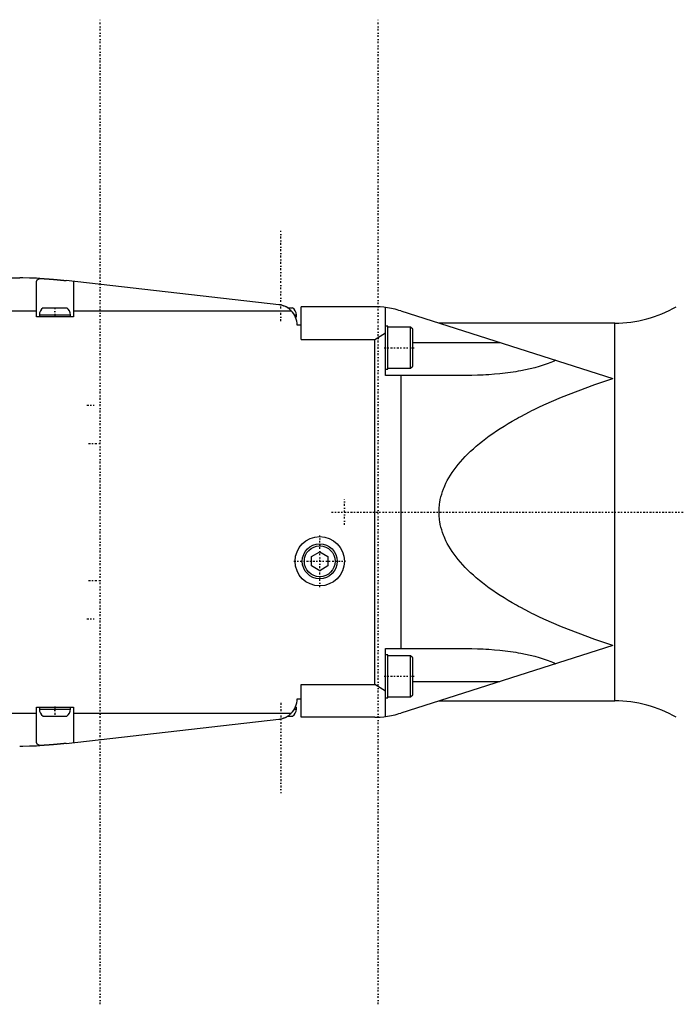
# Model space of a CAD drawing. Extents: x -584 to 223, y -128 to 128.
# Tile 3 of 4: x -344 to -184, y -120 to 120. Entities that reach past the tile are written whole.
import ezdxf

# ---------------------------------------------------------------- set-up
doc = ezdxf.new("R2010")
doc.units = 0
doc.linetypes.add('CENTER', pattern=[1.5, 0.45, -0.5, 0.05, -0.5])
doc.layers.add('AM_0', color=7, linetype='CONTINUOUS')
doc.layers.add('AM_7', color=7, linetype='CENTER')

msp = doc.modelspace()

# ---------------------------------------------------------------- linework, layer by layer
at = {"layer": 'AM_0', "color": 7, "linetype": 'CONTINUOUS'}
for p, q in [((-390.9, 57), (-343.6, 57)), ((-339.5, 47.5), (-339.5, 55.93)), ((-280.44, 50.47), (-332.31, 56.36)), ((-330.5, 55.93), (-330.5, 47.5)), ((-389.56, 49), (-339.5, 49)), ((-338.8, 48), (-338.8, 47.5)), ((-338.8, 48), (-331.2, 48)), ((-337.85, 49.7), (-332.15, 49.7)), ((-331.2, 47.5), (-331.2, 48)), ((-330.5, 49), (-277.43, 49)), ((-278.29, 49.7), (-277.15, 49.7)), ((-276.67, 48), (-276.2, 48)), ((-276.2, 47.5), (-276.2, 48)), ((-275, 42), (-275, 50)), ((-257.1, 50), (-275, 50)), ((-254.45, 33.28), (-254.45, 49.82)), ((-250.76, 48.97), (-199.12, 32.53)), ((-330.5, 47.5), (-339.5, 47.5)), ((-276.42, 47.5), (-276.2, 47.5)), ((-198.6, 46), (-241.44, 46)), ((-198.6, -46), (-198.6, 46)), ((-275, 45.5), (-276, 45.5)), ((-257.1, 42), (-254.45, 43.67)), ((-253.95, 45.25), (-254.45, 45.25)), ((-253.95, 34.75), (-253.95, 45.25)), ((-248.35, 45), (-253.95, 45)), ((-247.85, 44.5), (-248.35, 45)), ((-248.35, 35), (-248.35, 45)), ((-247.85, 35.5), (-247.85, 44.5)), ((-275, 42), (-257.1, 42)), ((-257.1, -42), (-257.1, 42)), ((-247.85, 41.28), (-226.61, 41.28)), ((-254.45, 34.75), (-253.95, 34.75)), ((-253.95, 35), (-248.35, 35)), ((-248.35, 35), (-247.85, 35.5)), ((-234.18, 33.28), (-254.45, 33.28)), ((-250.76, 33.28), (-250.76, -33.28)), ((-272.5, -10.85), (-270.5, -9.69)), ((-272.5, -13.15), (-272.5, -10.85)), ((-270.5, -9.69), (-268.5, -10.85)), ((-268.5, -10.85), (-268.5, -13.15)), ((-270.5, -14.31), (-272.5, -13.15)), ((-268.5, -13.15), (-270.5, -14.31)), ((-254.45, -49.82), (-254.45, -33.28)), ((-254.45, -33.28), (-234.18, -33.28)), ((-199.12, -32.53), (-250.76, -48.97)), ((-253.95, -34.75), (-254.45, -34.75)), ((-253.95, -45.25), (-253.95, -34.75)), ((-248.35, -35), (-253.95, -35)), ((-247.85, -35.5), (-248.35, -35)), ((-248.35, -45), (-248.35, -35)), ((-247.85, -44.5), (-247.85, -35.5)), ((-275, -50), (-275, -42)), ((-275, -42), (-257.1, -42)), ((-254.45, -43.67), (-257.1, -42)), ((-247.85, -41.28), (-226.61, -41.28)), ((-276, -45.5), (-275, -45.5)), ((-254.45, -45.25), (-253.95, -45.25)), ((-253.95, -45), (-248.35, -45)), ((-248.35, -45), (-247.85, -44.5)), ((-339.5, -55.93), (-339.5, -47.5)), ((-339.5, -47.5), (-330.5, -47.5)), ((-338.8, -47.5), (-338.8, -48)), ((-331.2, -48), (-331.2, -47.5)), ((-330.5, -47.5), (-330.5, -55.93)), ((-276.42, -47.5), (-276.2, -47.5)), ((-276.2, -48), (-276.2, -47.5)), ((-241.44, -46), (-198.6, -46)), ((-389.56, -49), (-339.5, -49)), ((-338.8, -48), (-331.2, -48)), ((-337.85, -49.7), (-332.15, -49.7)), ((-330.5, -49), (-277.43, -49)), ((-278.29, -49.7), (-277.15, -49.7)), ((-276.67, -48), (-276.2, -48)), ((-257.1, -50), (-275, -50)), ((-332.31, -56.36), (-280.44, -50.47))]:
    msp.add_line(p, q, dxfattribs=at)
for points in [[(-338.67, 56.88, 0), (-339.51, 56.92, 0), (-341.19, 56.97, 0), (-342.81, 57, 0), (-343.6, 57, 0)], [(-339.5, 55.93, 0), (-339.5, 55.97, 0), (-339.49, 56.05, 0), (-339.49, 56.13, 0), (-339.48, 56.16, 0), (-339.47, 56.2, 0), (-339.45, 56.27, 0), (-339.43, 56.33, 0), (-339.4, 56.4, 0), (-339.37, 56.45, 0), (-339.33, 56.51, 0), (-339.31, 56.53, 0), (-339.28, 56.56, 0), (-339.23, 56.61, 0), (-339.18, 56.66, 0), (-339.11, 56.7, 0), (-339.04, 56.74, 0), (-338.97, 56.78, 0), (-338.93, 56.79, 0), (-338.89, 56.81, 0), (-338.8, 56.84, 0), (-338.71, 56.87, 0), (-338.67, 56.88, 0)], [(-338.67, 56.88, 0), (-338.65, 56.88, 0), (-338.61, 56.88, 0), (-338.57, 56.87, 0), (-338.55, 56.87, 0), (-338.53, 56.87, 0), (-338.49, 56.87, 0), (-338.44, 56.87, 0), (-338.4, 56.86, 0), (-338.36, 56.86, 0), (-338.31, 56.86, 0), (-338.29, 56.86, 0), (-338.27, 56.86, 0), (-338.23, 56.86, 0), (-338.18, 56.85, 0), (-338.14, 56.85, 0), (-338.09, 56.85, 0), (-338.04, 56.85, 0), (-338.02, 56.84, 0), (-337.99, 56.84, 0), (-337.95, 56.84, 0), (-337.9, 56.84, 0), (-337.87, 56.84, 0), (-337.85, 56.83, 0), (-337.79, 56.83, 0), (-337.74, 56.83, 0), (-337.72, 56.83, 0), (-337.69, 56.83, 0), (-337.64, 56.82, 0), (-337.58, 56.82, 0), (-337.53, 56.82, 0), (-337.47, 56.81, 0), (-337.41, 56.81, 0), (-337.39, 56.81, 0), (-337.36, 56.81, 0), (-337.3, 56.8, 0), (-337.24, 56.8, 0), (-337.18, 56.79, 0), (-337.12, 56.79, 0), (-337.06, 56.79, 0), (-337.03, 56.78, 0), (-337, 56.78, 0), (-336.94, 56.78, 0), (-336.88, 56.77, 0), (-336.82, 56.77, 0), (-336.76, 56.77, 0), (-336.7, 56.76, 0), (-336.67, 56.76, 0), (-336.63, 56.76, 0), (-336.57, 56.75, 0), (-336.51, 56.75, 0), (-336.44, 56.74, 0), (-336.38, 56.74, 0), (-336.31, 56.73, 0), (-336.28, 56.73, 0), (-336.25, 56.73, 0), (-336.19, 56.72, 0), (-336.12, 56.72, 0), (-336.06, 56.71, 0), (-335.99, 56.71, 0), (-335.92, 56.71, 0), (-335.89, 56.7, 0), (-335.86, 56.7, 0), (-335.79, 56.69, 0), (-335.73, 56.69, 0), (-335.7, 56.69, 0), (-335.66, 56.68, 0), (-335.6, 56.68, 0), (-335.53, 56.67, 0), (-335.5, 56.67, 0), (-335.47, 56.67, 0), (-335.4, 56.66, 0), (-335.34, 56.66, 0), (-335.27, 56.65, 0), (-335.21, 56.65, 0), (-335.14, 56.64, 0), (-335.11, 56.64, 0), (-335.08, 56.64, 0), (-335.01, 56.63, 0), (-334.95, 56.63, 0), (-334.89, 56.62, 0), (-334.82, 56.61, 0), (-334.76, 56.61, 0), (-334.73, 56.61, 0), (-334.69, 56.6, 0), (-334.63, 56.6, 0), (-334.56, 56.59, 0), (-334.5, 56.58, 0), (-334.43, 56.58, 0), (-334.37, 56.57, 0), (-334.34, 56.57, 0), (-334.3, 56.57, 0), (-334.24, 56.56, 0), (-334.17, 56.55, 0), (-334.11, 56.55, 0), (-334.04, 56.54, 0), (-333.98, 56.54, 0), (-333.94, 56.53, 0), (-333.91, 56.53, 0), (-333.85, 56.52, 0), (-333.78, 56.52, 0), (-333.72, 56.51, 0), (-333.65, 56.5, 0), (-333.59, 56.5, 0), (-333.56, 56.49, 0), (-333.52, 56.49, 0), (-333.46, 56.48, 0), (-333.4, 56.48, 0), (-333.37, 56.47, 0), (-333.33, 56.47, 0), (-333.27, 56.47, 0), (-333.21, 56.46, 0), (-333.18, 56.46, 0), (-333.15, 56.45, 0), (-333.09, 56.45, 0), (-333.03, 56.44, 0), (-332.97, 56.43, 0), (-332.91, 56.43, 0), (-332.85, 56.42, 0), (-332.82, 56.42, 0), (-332.79, 56.41, 0), (-332.73, 56.41, 0), (-332.67, 56.4, 0), (-332.62, 56.39, 0), (-332.56, 56.39, 0), (-332.5, 56.38, 0), (-332.48, 56.38, 0), (-332.45, 56.38, 0), (-332.39, 56.37, 0), (-332.34, 56.36, 0), (-332.31, 56.36, 0)], [(-330.52, 56.16, 0), (-330.51, 56.12, 0), (-330.51, 56.05, 0), (-330.5, 55.97, 0), (-330.5, 55.93, 0)], [(-277.43, 49, 0), (-277.5, 49.07, 0), (-277.63, 49.19, 0), (-277.77, 49.32, 0), (-277.84, 49.37, 0), (-277.91, 49.43, 0), (-278.06, 49.54, 0), (-278.21, 49.65, 0), (-278.37, 49.75, 0), (-278.53, 49.85, 0), (-278.7, 49.94, 0), (-278.78, 49.98, 0), (-278.87, 50.02, 0), (-279.05, 50.1, 0), (-279.23, 50.17, 0), (-279.41, 50.24, 0), (-279.59, 50.3, 0), (-279.78, 50.35, 0), (-279.87, 50.37, 0), (-279.97, 50.39, 0), (-280.15, 50.43, 0), (-280.34, 50.46, 0), (-280.44, 50.47, 0)], [(-254.45, 49.82, 0), (-254.9, 49.88, 0), (-255.8, 49.96, 0), (-256.67, 50, 0), (-257.1, 50, 0)], [(-213.04, 36.96, 0), (-213.42, 36.77, 0), (-214.24, 36.41, 0), (-215.12, 36.07, 0), (-215.58, 35.9, 0), (-216.06, 35.74, 0), (-217.05, 35.43, 0), (-218.1, 35.13, 0), (-219.2, 34.86, 0), (-220.34, 34.6, 0), (-221.52, 34.37, 0), (-222.13, 34.26, 0), (-222.75, 34.16, 0), (-224.01, 33.96, 0), (-225.3, 33.8, 0), (-226.62, 33.65, 0), (-227.96, 33.53, 0), (-229.32, 33.43, 0), (-230.01, 33.39, 0), (-230.7, 33.36, 0), (-232.09, 33.31, 0), (-233.48, 33.28, 0), (-234.18, 33.28, 0)], [(-199.12, -32.53, 0), (-203.48, -31.08, 0), (-211.58, -28, 0), (-215.91, -26.11, 0), (-217.09, -25.56, 0), (-218.24, -25, 0), (-218.81, -24.72, 0), (-219.37, -24.43, 0), (-220.47, -23.86, 0), (-221.55, -23.29, 0), (-222.08, -23, 0), (-222.6, -22.71, 0), (-223.62, -22.13, 0), (-224.62, -21.54, 0), (-225.11, -21.24, 0), (-225.59, -20.94, 0), (-226.54, -20.35, 0), (-227.45, -19.74, 0), (-228.34, -19.14, 0), (-229.2, -18.53, 0), (-230.03, -17.91, 0), (-230.44, -17.6, 0), (-230.84, -17.29, 0), (-231.61, -16.67, 0), (-232.36, -16.05, 0), (-233.08, -15.42, 0), (-233.77, -14.79, 0), (-234.43, -14.15, 0), (-234.75, -13.83, 0), (-235.06, -13.51, 0), (-235.66, -12.87, 0), (-236.24, -12.23, 0), (-236.78, -11.58, 0), (-237.3, -10.93, 0), (-237.78, -10.28, 0), (-238.01, -9.96, 0), (-238.23, -9.63, 0), (-238.66, -8.97, 0), (-239.05, -8.32, 0), (-239.42, -7.66, 0), (-239.75, -7, 0), (-240.06, -6.34, 0), (-240.2, -6, 0), (-240.33, -5.67, 0), (-240.58, -5.01, 0), (-240.79, -4.34, 0), (-240.97, -3.68, 0), (-241.13, -3.01, 0), (-241.25, -2.34, 0), (-241.3, -2.01, 0), (-241.34, -1.67, 0), (-241.4, -1, 0), (-241.43, -0.33, 0), (-241.44, 0, 0), (-241.43, 0.33, 0), (-241.4, 1, 0), (-241.34, 1.67, 0), (-241.3, 2.01, 0), (-241.25, 2.34, 0), (-241.13, 3.01, 0), (-240.97, 3.68, 0), (-240.79, 4.34, 0), (-240.58, 5.01, 0), (-240.33, 5.67, 0), (-240.2, 6, 0), (-240.06, 6.34, 0), (-239.75, 7, 0), (-239.42, 7.66, 0), (-239.05, 8.32, 0), (-238.66, 8.97, 0), (-238.23, 9.63, 0), (-238.01, 9.96, 0), (-237.78, 10.28, 0), (-237.3, 10.93, 0), (-236.78, 11.58, 0), (-236.24, 12.23, 0), (-235.66, 12.87, 0), (-235.06, 13.51, 0), (-234.75, 13.83, 0), (-234.43, 14.15, 0), (-233.77, 14.79, 0), (-233.08, 15.42, 0), (-232.36, 16.05, 0), (-231.61, 16.67, 0), (-230.84, 17.29, 0), (-230.44, 17.6, 0), (-230.03, 17.91, 0), (-229.2, 18.53, 0), (-228.34, 19.14, 0), (-227.45, 19.74, 0), (-226.54, 20.35, 0), (-225.59, 20.94, 0), (-225.11, 21.24, 0), (-224.62, 21.54, 0), (-223.62, 22.13, 0), (-222.6, 22.71, 0), (-222.08, 23, 0), (-221.55, 23.29, 0), (-220.47, 23.86, 0), (-219.37, 24.43, 0), (-218.81, 24.72, 0), (-218.24, 25, 0), (-217.09, 25.56, 0), (-215.91, 26.11, 0), (-211.58, 28, 0), (-203.48, 31.08, 0), (-199.12, 32.53, 0)], [(-234.18, -33.28, 0), (-233.48, -33.28, 0), (-232.09, -33.31, 0), (-230.7, -33.36, 0), (-230.01, -33.39, 0), (-229.32, -33.43, 0), (-227.96, -33.53, 0), (-226.62, -33.65, 0), (-225.3, -33.8, 0), (-224.01, -33.96, 0), (-222.75, -34.16, 0), (-222.13, -34.26, 0), (-221.52, -34.37, 0), (-220.34, -34.6, 0), (-219.2, -34.86, 0), (-218.1, -35.13, 0), (-217.05, -35.43, 0), (-216.06, -35.74, 0), (-215.58, -35.9, 0), (-215.12, -36.07, 0), (-214.24, -36.41, 0), (-213.42, -36.77, 0), (-213.04, -36.96, 0)], [(-280.44, -50.47, 0), (-280.34, -50.46, 0), (-280.15, -50.43, 0), (-279.97, -50.39, 0), (-279.87, -50.37, 0), (-279.78, -50.35, 0), (-279.59, -50.3, 0), (-279.41, -50.24, 0), (-279.23, -50.17, 0), (-279.05, -50.1, 0), (-278.87, -50.02, 0), (-278.78, -49.98, 0), (-278.7, -49.94, 0), (-278.53, -49.85, 0), (-278.37, -49.75, 0), (-278.21, -49.65, 0), (-278.06, -49.54, 0), (-277.91, -49.43, 0), (-277.84, -49.37, 0), (-277.77, -49.32, 0), (-277.63, -49.19, 0), (-277.5, -49.07, 0), (-277.43, -49, 0)], [(-257.1, -50, 0), (-256.67, -50, 0), (-255.8, -49.96, 0), (-254.9, -49.88, 0), (-254.45, -49.82, 0)], [(-343.6, -57, 0), (-342.81, -57, 0), (-341.19, -56.97, 0), (-339.51, -56.92, 0), (-338.67, -56.88, 0)], [(-338.67, -56.88, 0), (-338.71, -56.87, 0), (-338.8, -56.84, 0), (-338.89, -56.81, 0), (-338.93, -56.79, 0), (-338.97, -56.78, 0), (-339.04, -56.74, 0), (-339.11, -56.7, 0), (-339.18, -56.66, 0), (-339.23, -56.61, 0), (-339.28, -56.56, 0), (-339.31, -56.53, 0), (-339.33, -56.51, 0), (-339.37, -56.45, 0), (-339.4, -56.4, 0), (-339.43, -56.33, 0), (-339.45, -56.27, 0), (-339.47, -56.2, 0), (-339.48, -56.16, 0), (-339.49, -56.13, 0), (-339.49, -56.05, 0), (-339.5, -55.97, 0), (-339.5, -55.93, 0)], [(-332.31, -56.36, 0), (-332.34, -56.36, 0), (-332.39, -56.37, 0), (-332.45, -56.38, 0), (-332.48, -56.38, 0), (-332.5, -56.38, 0), (-332.56, -56.39, 0), (-332.62, -56.39, 0), (-332.67, -56.4, 0), (-332.73, -56.41, 0), (-332.79, -56.41, 0), (-332.82, -56.42, 0), (-332.85, -56.42, 0), (-332.91, -56.43, 0), (-332.97, -56.43, 0), (-333.03, -56.44, 0), (-333.09, -56.45, 0), (-333.15, -56.45, 0), (-333.18, -56.46, 0), (-333.21, -56.46, 0), (-333.27, -56.47, 0), (-333.33, -56.47, 0), (-333.37, -56.47, 0), (-333.4, -56.48, 0), (-333.46, -56.48, 0), (-333.52, -56.49, 0), (-333.56, -56.49, 0), (-333.59, -56.5, 0), (-333.65, -56.5, 0), (-333.72, -56.51, 0), (-333.78, -56.52, 0), (-333.85, -56.52, 0), (-333.91, -56.53, 0), (-333.94, -56.53, 0), (-333.98, -56.54, 0), (-334.04, -56.54, 0), (-334.11, -56.55, 0), (-334.17, -56.55, 0), (-334.24, -56.56, 0), (-334.3, -56.57, 0), (-334.34, -56.57, 0), (-334.37, -56.57, 0), (-334.43, -56.58, 0), (-334.5, -56.58, 0), (-334.56, -56.59, 0), (-334.63, -56.6, 0), (-334.69, -56.6, 0), (-334.73, -56.61, 0), (-334.76, -56.61, 0), (-334.82, -56.61, 0), (-334.89, -56.62, 0), (-334.95, -56.63, 0), (-335.01, -56.63, 0), (-335.08, -56.64, 0), (-335.11, -56.64, 0), (-335.14, -56.64, 0), (-335.21, -56.65, 0), (-335.27, -56.65, 0), (-335.34, -56.66, 0), (-335.4, -56.66, 0), (-335.47, -56.67, 0), (-335.5, -56.67, 0), (-335.53, -56.67, 0), (-335.6, -56.68, 0), (-335.66, -56.68, 0), (-335.7, -56.69, 0), (-335.73, -56.69, 0), (-335.79, -56.69, 0), (-335.86, -56.7, 0), (-335.89, -56.7, 0), (-335.92, -56.71, 0), (-335.99, -56.71, 0), (-336.06, -56.71, 0), (-336.12, -56.72, 0), (-336.19, -56.72, 0), (-336.25, -56.73, 0), (-336.28, -56.73, 0), (-336.31, -56.73, 0), (-336.38, -56.74, 0), (-336.44, -56.74, 0), (-336.51, -56.75, 0), (-336.57, -56.75, 0), (-336.63, -56.76, 0), (-336.67, -56.76, 0), (-336.7, -56.76, 0), (-336.76, -56.77, 0), (-336.82, -56.77, 0), (-336.88, -56.77, 0), (-336.94, -56.78, 0), (-337, -56.78, 0), (-337.03, -56.78, 0), (-337.06, -56.79, 0), (-337.12, -56.79, 0), (-337.18, -56.79, 0), (-337.24, -56.8, 0), (-337.3, -56.8, 0), (-337.36, -56.81, 0), (-337.39, -56.81, 0), (-337.41, -56.81, 0), (-337.47, -56.81, 0), (-337.53, -56.82, 0), (-337.58, -56.82, 0), (-337.64, -56.82, 0), (-337.69, -56.83, 0), (-337.72, -56.83, 0), (-337.74, -56.83, 0), (-337.79, -56.83, 0), (-337.85, -56.83, 0), (-337.87, -56.84, 0), (-337.9, -56.84, 0), (-337.95, -56.84, 0), (-337.99, -56.84, 0), (-338.02, -56.84, 0), (-338.04, -56.85, 0), (-338.09, -56.85, 0), (-338.14, -56.85, 0), (-338.18, -56.85, 0), (-338.23, -56.86, 0), (-338.27, -56.86, 0), (-338.29, -56.86, 0), (-338.31, -56.86, 0), (-338.36, -56.86, 0), (-338.4, -56.86, 0), (-338.44, -56.87, 0), (-338.49, -56.87, 0), (-338.53, -56.87, 0), (-338.55, -56.87, 0), (-338.57, -56.87, 0), (-338.61, -56.88, 0), (-338.65, -56.88, 0), (-338.67, -56.88, 0)], [(-330.5, -55.93, 0), (-330.5, -55.97, 0), (-330.51, -56.05, 0), (-330.51, -56.12, 0), (-330.52, -56.16, 0)]]:
    msp.add_polyline3d(points, dxfattribs=at)
for radius in [6, 4.25, 3.75]:
    msp.add_circle((-270.5, -12), radius, dxfattribs=at)
for centre, radius, start, end in [((-281, 45.5), 5, 57.1401, 78.463), ((-336.8, 48), 2, 121.7883, 180), ((-333.2, 48), 2, 0, 58.2117), ((-281, 45.5), 5, 0, 44.427), ((-278.2, 48), 2, 0, 58.2117), ((-257.1, 30), 20, 71.5118, 82.3859), ((-198.6, 76), 30, 270, 299.9264), ((-281, -45.5), 5, 315.573, 0), ((-198.6, -76), 30, 60.0736, 90), ((-336.8, -48), 2, 180, 238.2117), ((-333.2, -48), 2, 301.7883, 0), ((-281, -45.5), 5, 276.4806, 302.8599), ((-278.2, -48), 2, 301.7883, 0), ((-257.1, -30), 20, 277.6141, 288.4882)]:
    msp.add_arc(centre, radius, start, end, dxfattribs=at)
at = {"layer": 'AM_7', "color": 4, "linetype": 'CENTER'}
for p, q in [((-324, -119.9), (-324, 119.9)), ((-256.25, -119.9), (-256.25, 119.9)), ((-280, 46.5), (-280, 68.5)), ((-335, 49.81), (-335, 47.39)), ((-254.78, 40), (-247.52, 40)), ((-327.23, 26), (-325.42, 26)), ((-326.82, 16.7), (-324.18, 16.7)), ((-264.5, -3.15), (-264.5, 3.15)), ((-267.65, 0), (-154.5, 0)), ((-270.5, -18.3), (-270.5, -5.7)), ((-276.8, -12), (-264.2, -12)), ((-326.82, -16.7), (-324.18, -16.7)), ((-327.23, -26), (-325.42, -26)), ((-254.78, -40), (-247.52, -40)), ((-335, -47.39), (-335, -49.81)), ((-280, -46.5), (-280, -68.5))]:
    msp.add_line(p, q, dxfattribs=at)

doc.saveas('drawing.dxf')
